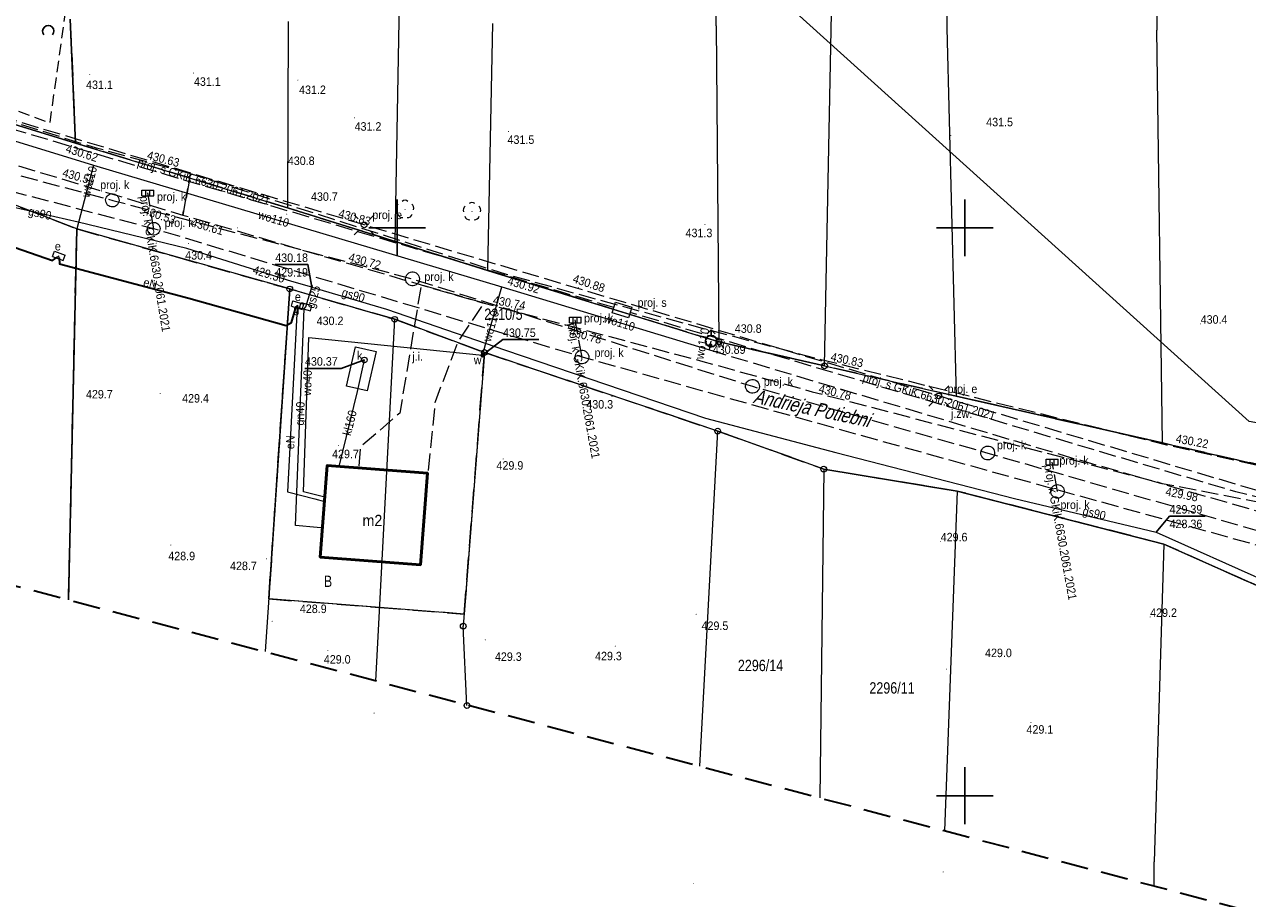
# Model space of a CAD drawing. Header units: metres. Extents: x 7417884 to 7418420, y 5565806 to 5566270.
# Tile 13 of 43: x 7418017 to 7418125, y 5566041 to 5566118. Entities that reach past the tile are written whole.
import ezdxf
from ezdxf.enums import TextEntityAlignment as Align

# ---------------------------------------------------------------- set-up
doc = ezdxf.new("R2010")
doc.units = ezdxf.units.M
for name, pattern in [('1.0_0.5', [1.5, 1, -0.5]), ('1.5_0.5', [2, 1.5, -0.5]), ('2', [0.9, 0.6, -0.3]), ('219-500', [0]), ('egkk-500', [0])]:
    doc.linetypes.add(name, pattern=pattern)
for name, color, linetype in [('202-punkt graniczny', 7, 'Continuous'), ('203-punkt graniczny', 7, 'Continuous'), ('210-oznaczenie konturu użytku gruntowego', 7, 'Continuous'), ('211-numer działki ewidencyjnej', 7, 'Continuous'), ('217-kontur klasyfikacyjny', 7, 'Continuous'), ('218-kontur użytku gruntowego', 7, 'Continuous'), ('219-działka ewidencyjna', 7, 'Continuous'), ('312-budynek ewidencyjny', 7, 'Continuous'), ('312-oznaczenie budynku ewidencyjnego-Atr117', 7, 'Continuous'), ('994-Nazwa ulicy', 7, 'Continuous'), ('drzewo liściaste', 7, 'Continuous'), ('hydrant', 7, 'Continuous'), ('jezdnia', 7, 'Continuous'), ('jezdnia-Atr17', 7, 'Continuous'), ('komora podziemna', 7, 'Continuous'), ('komora podziemna - ob. projektowany', 7, 'Continuous'), ('komora podziemna - ob. projektowany-Atr17', 7, 'Continuous'), ('kratka ściekowa - ob. projektowany', 7, 'Continuous'), ('kratka ściekowa - ob. projektowany-Atr17', 7, 'Continuous'), ('latarnia - ob. projektowany', 7, 'Continuous'), ('latarnia - ob. projektowany-Atr17', 7, 'Continuous'), ('obudowa ochronna przewodu', 7, 'Continuous'), ('pikieta naturalna', 7, 'Continuous'), ('pikieta naturalna-Atr2', 7, 'Continuous'), ('pikieta sztuczna', 7, 'Continuous'), ('pikieta sztuczna-Atr2', 7, 'Continuous'), ('przewód elektroenergetyczny podziemny', 7, 'Continuous'), ('przewód elektroenergetyczny podziemny - ob. projektowany', 7, 'Continuous'), ('przewód elektroenergetyczny podziemny-Atr1', 7, 'Continuous'), ('przewód gazowy', 7, 'Continuous'), ('przewód gazowy-Atr1', 7, 'Continuous'), ('przewód kanalizacyjny', 7, 'Continuous'), ('przewód kanalizacyjny - ob. projektowany', 7, 'Continuous'), ('przewód kanalizacyjny - ob. projektowany-Atr1', 7, 'Continuous'), ('przewód kanalizacyjny-Atr1', 7, 'Continuous'), ('przewód specjalny - ob. projektowany', 7, 'Continuous'), ('przewód specjalny - ob. projektowany-Atr1', 7, 'Continuous'), ('przewód wodociągowy', 7, 'Continuous'), ('przewód wodociągowy - ob. projektowany', 7, 'Continuous'), ('przewód wodociągowy-Atr1', 7, 'Continuous'), ('Punkt budynku', 7, 'Continuous'), ('rzędna', 7, 'Continuous'), ('rzędna-Atr2', 7, 'Continuous'), ('rzędna-Atr3', 7, 'Continuous'), ('szafa elektroenergetyczna lub kontener', 7, 'Continuous'), ('szafa elektroenergetyczna lub kontener-Atr17', 7, 'Continuous'), ('szafa gazowa lub kontener', 7, 'Continuous'), ('szafa gazowa lub kontener-Atr17', 7, 'Continuous'), ('właz do komory lub kanału - okrągły', 7, 'Continuous'), ('właz do komory lub kanału - okrągły-Atr17', 7, 'Continuous'), ('zadrzewienie  zakrzewienie', 7, 'Continuous'), ('Zakres', 7, 'Continuous'), ('zasuwa lub zawór', 7, 'Continuous'), ('zasuwa lub zawór-Atr17', 7, 'Continuous')]:
    doc.layers.add(name, color=color, linetype=linetype)
doc.styles.get("Standard").update_dxf_attribs({"font": 'arial.ttf'})

# ---------------------------------------------------------------- blocks, each defined once
blk = doc.blocks.new('PUNKTBUD')
at = {"color": 0}
blk.add_circle((0, 0), 0.045, dxfattribs=at)
blk = doc.blocks.new('203')
at = {"linetype": 'Continuous', "lineweight": 0}
h = blk.add_hatch(color=0, dxfattribs=at)
edge = h.paths.add_edge_path()
edge.add_arc((0, 0), 0.045, 0, 360)
blk = doc.blocks.new('202')
at = {"color": 0, "linetype": 'Continuous', "lineweight": 0}
blk.add_circle((0, 0), 0.25, dxfattribs=at)
blk = doc.blocks.new('OTZK2')
at = {"color": 0, "linetype": 'Continuous'}
blk.add_arc((0, 0), 0.5, 318.85, 221.162, dxfattribs=at)
blk = doc.blocks.new('PW01')
at = {"linetype": 'Continuous', "lineweight": 13}
h = blk.add_hatch(color=0, dxfattribs=at)
edge = h.paths.add_edge_path()
edge.add_arc((0, 0), 0.045, 0, 360)
blk = doc.blocks.new('US20')
at = {"color": 0, "linetype": 'Continuous', "lineweight": 13}
for p, q in [((-0.5, -0.25), (-0.5, 0.25)), ((-0.5, 0.25), (0.5, 0.25)), ((0.5, -0.25), (0.5, 0.25)), ((-0.5, -0.25), (0.5, -0.25))]:
    blk.add_line(p, q, dxfattribs=at)
blk = doc.blocks.new('US18')
at = {"color": 0, "linetype": 'Continuous', "lineweight": 13}
for p, q in [((-0.5, -0.25), (-0.5, 0.25)), ((-0.5, 0.25), (0.5, 0.25)), ((0.5, -0.25), (0.5, 0.25)), ((-0.5, -0.25), (0.5, -0.25))]:
    blk.add_line(p, q, dxfattribs=at)
blk = doc.blocks.new('US25')
at = {"linetype": 'Continuous', "lineweight": 0}
h = blk.add_hatch(color=0, dxfattribs=at)
edge = h.paths.add_edge_path()
edge.add_arc((0, 0), 0.2, 0, 360)
blk = doc.blocks.new('SUWH')
at = {"color": 0, "linetype": 'Continuous'}
for p in [(-0.354, 0.646), (0, 0.5), (0.354, 0.646)]:
    blk.add_line(p, (0, 1), dxfattribs=at)
blk.add_circle((0, 0), 0.5, dxfattribs=at)
blk = doc.blocks.new('US22')
at = {"color": 0, "linetype": 'Continuous', "lineweight": 13}
blk.add_circle((0, 0), 0.25, dxfattribs=at)
blk = doc.blocks.new('OP021')
at = {"linetype": 'Continuous', "lineweight": 13}
h = blk.add_hatch(color=0, dxfattribs=at)
edge = h.paths.add_edge_path()
edge.add_arc((0, 0), 0.05, 0, 360)
at = {"color": 0, "linetype": 'Continuous', "lineweight": 13}
for centre, start, end in [((-0.38, 0.124), 121.308, 202.548), ((0, 0.4), 49.272, 130.728), ((0.38, 0.124), 337.452, 58.692), ((-0.235, -0.324), 193.221, 274.871), ((0.235, -0.324), 265.129, 346.779)]:
    blk.add_arc(centre, 0.4, start, end, dxfattribs=at)
blk = doc.blocks.new('US05')
at = {"color": 0, "linetype": 'Continuous', "lineweight": 13}
for p, q in [((-0.525, -0.25), (-0.525, 0.25)), ((-0.525, 0.25), (-0.175, 0.25)), ((-0.175, -0.25), (-0.175, 0.25)), ((-0.175, 0.25), (0.175, 0.25)), ((0.175, -0.25), (0.175, 0.25)), ((0.175, 0.25), (0.525, 0.25)), ((0.525, -0.25), (0.525, 0.25)), ((-0.525, -0.25), (-0.175, -0.25)), ((-0.175, -0.25), (0.175, -0.25)), ((0.175, -0.25), (0.525, -0.25))]:
    blk.add_line(p, q, dxfattribs=at)
blk = doc.blocks.new('SM01')
at = {"color": 0, "linetype": 'Continuous', "lineweight": 13}
for p, q in [((-0.53, 0.531), (-0.883, 0.884)), ((0.531, 0.531), (0.884, 0.884)), ((-0.53, -0.53), (-0.883, -0.883)), ((0.531, -0.53), (0.884, -0.883))]:
    blk.add_line(p, q, dxfattribs=at)
blk.add_circle((0, 0), 0.25, dxfattribs=at)

msp = doc.modelspace()

# ---------------------------------------------------------------- linework, layer by layer
at = {"color": 0}
for p, q in [((7418050, 5566097.5), (7418050, 5566102.5)), ((7418100, 5566097.5), (7418100, 5566102.5)), ((7418047.5, 5566100), (7418052.5, 5566100)), ((7418097.5, 5566100), (7418102.5, 5566100)), ((7418100, 5566047.5), (7418100, 5566052.5)), ((7418097.5, 5566050), (7418102.5, 5566050))]:
    msp.add_line(p, q, dxfattribs=at)
at = {"layer": '217-kontur klasyfikacyjny', "color": 92, "linetype": 'egkk-500', "lineweight": 18, "flags": 128}
for points in [[(7418021.68, 5566107.46), (7418021.22, 5566118.35)], [(7418021.22, 5566118.35), (7418021.68, 5566107.46)], [(7418002.31, 5566113.39), (7418021.68, 5566107.46)], [(7418021.68, 5566107.46), (7418040.36, 5566101.75)], [(7418021.79, 5566099.9), (7418002.81, 5566107.21)], [(7418040.36, 5566101.75), (7418049.82, 5566098.8)], [(7418040.55, 5566094.61), (7418021.79, 5566099.9)], [(7418049.82, 5566098.8), (7418057.98, 5566096.24)], [(7418057.98, 5566096.24), (7418078.35, 5566089.96)], [(7418038.7, 5566067.32), (7418040.55, 5566094.61)], [(7418057.7, 5566089.02), (7418055.91, 5566065.99)], [(7418078.24, 5566082.1), (7418057.7, 5566089.02)], [(7418078.35, 5566089.96), (7418087.65, 5566087.84)], [(7418087.65, 5566087.84), (7418099.23, 5566085.18)], [(7418099.23, 5566085.18), (7418117.42, 5566081.06)], [(7418087.58, 5566078.75), (7418078.24, 5566082.1)], [(7418117.42, 5566081.06), (7418127.02, 5566078.88)], [(7418099.33, 5566076.82), (7418087.58, 5566078.75)], [(7418117.53, 5566072.16), (7418099.33, 5566076.82)], [(7418127.04, 5566067.92), (7418117.53, 5566072.16)], [(7418048.47, 5566066.57), (7418038.7, 5566067.32)], [(7418055.91, 5566065.99), (7418048.47, 5566066.57)]]:
    msp.add_lwpolyline(points, dxfattribs=at)
at = {"layer": '217-kontur klasyfikacyjny', "color": 92, "linetype": 'egkk-500', "lineweight": 18}
for points in [[(7418021.79, 5566099.9), (7418021.06, 5566067.25)], [(7418021.06, 5566067.25), (7418021.79, 5566099.9)]]:
    msp.add_lwpolyline(points, dxfattribs=at)
at = {"layer": '218-kontur użytku gruntowego', "color": 3, "linetype": '1.0_0.5', "lineweight": 18, "ltscale": 2, "flags": 128}
for points in [[(7418021.68, 5566107.46), (7418021.22, 5566118.35)], [(7418021.22, 5566118.35), (7418021.68, 5566107.46)], [(7418002.31, 5566113.39), (7418021.68, 5566107.46)], [(7418021.68, 5566107.46), (7418002.31, 5566113.39)], [(7418021.68, 5566107.46), (7418040.36, 5566101.75)], [(7418040.36, 5566101.75), (7418021.68, 5566107.46)], [(7418002.81, 5566107.21), (7418021.79, 5566099.9)], [(7418021.79, 5566099.9), (7418002.81, 5566107.21)], [(7418040.36, 5566101.75), (7418049.82, 5566098.8)], [(7418049.82, 5566098.8), (7418040.36, 5566101.75)], [(7418040.55, 5566094.61), (7418021.79, 5566099.9)], [(7418021.79, 5566099.9), (7418040.55, 5566094.61)], [(7418049.82, 5566098.8), (7418057.98, 5566096.24)], [(7418057.98, 5566096.24), (7418049.82, 5566098.8)], [(7418057.98, 5566096.24), (7418078.35, 5566089.96)], [(7418078.35, 5566089.96), (7418057.98, 5566096.24)], [(7418038.7, 5566067.32), (7418040.55, 5566094.61)], [(7418040.55, 5566094.61), (7418038.7, 5566067.32)], [(7418049.79, 5566091.94), (7418040.55, 5566094.61)], [(7418040.55, 5566094.61), (7418049.79, 5566091.94)], [(7418057.7, 5566089.02), (7418049.79, 5566091.94)], [(7418049.79, 5566091.94), (7418057.7, 5566089.02)], [(7418057.7, 5566089.02), (7418055.91, 5566065.99)], [(7418055.91, 5566065.99), (7418057.7, 5566089.02)], [(7418078.24, 5566082.1), (7418057.7, 5566089.02)], [(7418057.7, 5566089.02), (7418078.24, 5566082.1)], [(7418078.35, 5566089.96), (7418087.65, 5566087.84)], [(7418087.65, 5566087.84), (7418078.35, 5566089.96)], [(7418087.65, 5566087.84), (7418099.23, 5566085.18)], [(7418099.23, 5566085.18), (7418087.65, 5566087.84)], [(7418099.23, 5566085.18), (7418117.42, 5566081.06)], [(7418117.42, 5566081.06), (7418099.23, 5566085.18)], [(7418087.58, 5566078.75), (7418078.24, 5566082.1)], [(7418078.24, 5566082.1), (7418087.58, 5566078.75)], [(7418117.42, 5566081.06), (7418127.02, 5566078.88)], [(7418127.02, 5566078.88), (7418117.42, 5566081.06)], [(7418099.33, 5566076.82), (7418087.58, 5566078.75)], [(7418087.58, 5566078.75), (7418099.33, 5566076.82)], [(7418117.53, 5566072.16), (7418099.33, 5566076.82)], [(7418099.33, 5566076.82), (7418117.53, 5566072.16)], [(7418127.04, 5566067.92), (7418117.53, 5566072.16)], [(7418117.53, 5566072.16), (7418127.04, 5566067.92)], [(7418048.47, 5566066.57), (7418038.7, 5566067.32)], [(7418038.7, 5566067.32), (7418048.47, 5566066.57)], [(7418055.91, 5566065.99), (7418048.47, 5566066.57)], [(7418048.47, 5566066.57), (7418055.91, 5566065.99)]]:
    msp.add_lwpolyline(points, dxfattribs=at)
at = {"layer": '218-kontur użytku gruntowego', "color": 3, "linetype": '1.0_0.5', "lineweight": 18, "ltscale": 2}
for points in [[(7418021.79, 5566099.9), (7418021.06, 5566067.25)], [(7418021.06, 5566067.25), (7418021.79, 5566099.9)]]:
    msp.add_lwpolyline(points, dxfattribs=at)
at = {"layer": '219-działka ewidencyjna', "color": 7, "linetype": '219-500', "lineweight": 18, "flags": 128}
for points in [[(7418049.82, 5566098.8), (7418051.53, 5566192.76)], [(7418021.22, 5566118.35), (7418021.68, 5566107.46)], [(7418040.41, 5566118.17), (7418040.35, 5566101.75)], [(7418058.42, 5566117.98), (7418057.98, 5566096.24)], [(7418078.12, 5566117.78), (7418078.35, 5566089.96)], [(7418098.42, 5566117.58), (7418099.23, 5566085.18)], [(7418117.42, 5566081.06), (7418116.92, 5566117.39)], [(7418021.68, 5566107.46), (7418002.31, 5566113.39)], [(7418021.68, 5566107.46), (7418040.35, 5566101.75)], [(7418021.79, 5566099.9), (7418002.81, 5566107.21)], [(7418049.82, 5566098.8), (7418040.35, 5566101.75)], [(7418040.55, 5566094.61), (7418021.79, 5566099.9)], [(7418057.98, 5566096.24), (7418049.82, 5566098.8)], [(7418057.98, 5566096.24), (7418078.35, 5566089.96)], [(7418040.55, 5566094.61), (7418049.79, 5566091.94)], [(7418057.7, 5566089.02), (7418049.79, 5566091.94)], [(7418057.7, 5566089.02), (7418055.83, 5566064.93)], [(7418078.24, 5566082.1), (7418057.7, 5566089.02)], [(7418087.65, 5566087.84), (7418078.35, 5566089.96)], [(7418087.65, 5566087.84), (7418099.23, 5566085.18)], [(7418117.42, 5566081.06), (7418099.23, 5566085.18)], [(7418087.58, 5566078.75), (7418078.24, 5566082.1)], [(7418117.42, 5566081.06), (7418127.02, 5566078.88)], [(7418087.58, 5566078.75), (7418099.33, 5566076.82)], [(7418099.33, 5566076.82), (7418117.53, 5566072.16)], [(7418117.53, 5566072.16), (7418116.68, 5566044.17)], [(7418117.53, 5566072.16), (7418127.04, 5566067.92)], [(7418056.16, 5566057.94), (7418055.83, 5566064.93)]]:
    msp.add_lwpolyline(points, dxfattribs=at)
at = {"layer": '219-działka ewidencyjna', "color": 7, "linetype": '219-500', "lineweight": 18}
for points in [[(7418078.12, 5566117.78), (7418078.8, 5566183.85)], [(7418087.65, 5566087.84), (7418089.33, 5566172.16)], [(7418098.87, 5566161.58), (7418098.42, 5566117.58)], [(7418117, 5566141.45), (7418116.92, 5566117.39)], [(7418021.79, 5566099.9), (7418021.06, 5566067.25)], [(7418040.55, 5566094.61), (7418038.38, 5566062.69)], [(7418048.13, 5566060.12), (7418049.79, 5566091.94)], [(7418076.67, 5566052.6), (7418078.24, 5566082.1)], [(7418087.58, 5566078.75), (7418087.24, 5566049.81)], [(7418099.33, 5566076.82), (7418098.23, 5566046.92)], [(7418116.67, 5566042.06), (7418116.68, 5566044.17)]]:
    msp.add_lwpolyline(points, dxfattribs=at)
at = {"layer": '312-budynek ewidencyjny', "color": 7, "linetype": 'Continuous', "lineweight": 50, "flags": 128}
for points in [[(7418043.24, 5566071), (7418043.84, 5566079.07)], [(7418043.84, 5566079.07), (7418052.67, 5566078.41)], [(7418052.67, 5566078.41), (7418052.07, 5566070.34)], [(7418052.07, 5566070.34), (7418043.24, 5566071)]]:
    msp.add_lwpolyline(points, dxfattribs=at)
at = {"layer": 'jezdnia', "color": 7, "linetype": '1.5_0.5', "lineweight": 18, "flags": 128}
for points in [[(7418031.82, 5566104.75), (7418023.52, 5566107.01), (7418015.39, 5566109.54), (7418008.66, 5566111.88), (7418000.97, 5566114.35), (7417992.84, 5566116.79), (7417989.14, 5566117.91), (7417983.57, 5566119.74), (7417979.09, 5566121.18), (7417977.38, 5566122.29), (7417977.08, 5566123.65), (7417977.11, 5566124.45), (7417976.67, 5566127.72), (7417973.49, 5566127.79), (7417973.08, 5566124.5), (7417971.88, 5566123.75), (7417970.14, 5566123.74), (7417968.67, 5566123.97), (7417968.55, 5566125.54), (7417962.09, 5566127.5), (7417962.16, 5566125.97), (7417952.02, 5566129.41), (7417947.37, 5566131.38), (7417944.11, 5566133.28), (7417940.94, 5566136.57), (7417937.25, 5566146.15), (7417936.65, 5566153.82), (7417937.17, 5566182.38), (7417937.37, 5566201.25), (7417937.46, 5566203.15), (7417937.9, 5566212.37), (7417937.8, 5566218.49), (7417941.11, 5566219.86), (7417941.03, 5566222.13), (7417941, 5566222.98), (7417937.08, 5566223.49), (7417936.87, 5566225.59), (7417932.73, 5566225.63), (7417932.69, 5566225.36), (7417932.84, 5566221.11), (7417932.91, 5566219.54), (7417932.91, 5566219.38), (7417934.62, 5566218.28), (7417934.42, 5566214.77), (7417935.02, 5566213.05), (7417934.67, 5566200.06), (7417934.36, 5566192.92), (7417933.73, 5566181.99), (7417933.76, 5566167), (7417933.36, 5566144.91), (7417934.47, 5566144.74), (7417935.36, 5566139.31), (7417937.8, 5566135.23), (7417941.71, 5566130.56), (7417945.01, 5566128.01), (7417947.69, 5566127.12), (7417952.01, 5566125.78), (7417960.93, 5566123.11), (7417968.74, 5566120.91), (7417973.05, 5566119.46), (7417982.3, 5566116.53), (7417991.85, 5566113.87), (7417999.84, 5566111.25), (7418006.13, 5566108.97), (7418014.33, 5566106.16), (7418022.98, 5566103.54), (7418031.13, 5566101.12)], [(7418285.23, 5566072.46), (7418263.6, 5566073.47), (7418242.92, 5566073.76), (7418229.22, 5566073.25), (7418200.62, 5566073.59), (7418175.74, 5566074.52), (7418143.98, 5566075.53), (7418138.14, 5566076.29), (7418117.78, 5566080.87), (7418087.48, 5566088.35), (7418077, 5566091.11), (7418059.63, 5566095.88), (7418031.82, 5566104.75), (7418031.13, 5566101.12), (7418049.45, 5566095.76), (7418052.13, 5566094.97), (7418057.53, 5566093.4), (7418057.67, 5566093.36), (7418076.94, 5566088.23), (7418086.57, 5566085.57), (7418117.4, 5566077.5), (7418143.37, 5566072.49), (7418174.95, 5566070.4), (7418201.03, 5566070.19), (7418227.1, 5566070.04), (7418243.86, 5566070.31), (7418263.33, 5566070.13), (7418285.91, 5566068.75), (7418289.28, 5566072.65)], [(7418057.67, 5566093.36), (7418052.13, 5566094.97), (7418050.24, 5566083.69), (7418046.75, 5566080.68), (7418046.62, 5566078.86), (7418052.75, 5566078.41), (7418053.38, 5566084.71), (7418055.37, 5566089.96)]]:
    msp.add_lwpolyline(points, close=True, dxfattribs=at)
at = {"layer": 'komora podziemna', "color": 34, "linetype": 'Continuous', "lineweight": 18, "flags": 128}
msp.add_lwpolyline([(7418046.35, 5566089.53), (7418048.17, 5566089.12), (7418047.38, 5566085.63), (7418045.56, 5566086.05)], close=True, dxfattribs=at)
at = {"layer": 'komora podziemna - ob. projektowany', "color": 34, "linetype": 'Continuous', "lineweight": 18, "flags": 128}
for points in [[(7418024.71, 5566101.87), (7418024.6, 5566101.93), (7418024.5, 5566102), (7418024.43, 5566102.1), (7418024.37, 5566102.21), (7418024.34, 5566102.33), (7418024.33, 5566102.45), (7418024.35, 5566102.57), (7418024.4, 5566102.69), (7418024.46, 5566102.79), (7418024.55, 5566102.88), (7418024.65, 5566102.94), (7418024.77, 5566102.99), (7418024.89, 5566103.01), (7418025.01, 5566103), (7418025.13, 5566102.97), (7418025.24, 5566102.91), (7418025.34, 5566102.84), (7418025.41, 5566102.74), (7418025.47, 5566102.63), (7418025.5, 5566102.51), (7418025.51, 5566102.39), (7418025.49, 5566102.27), (7418025.44, 5566102.15), (7418025.38, 5566102.05), (7418025.29, 5566101.96), (7418025.19, 5566101.9), (7418025.07, 5566101.85), (7418024.95, 5566101.83), (7418024.83, 5566101.84)], [(7418028.05, 5566100.12), (7418028.11, 5566100.23), (7418028.19, 5566100.32), (7418028.28, 5566100.39), (7418028.38, 5566100.44), (7418028.5, 5566100.46), (7418028.61, 5566100.47), (7418028.73, 5566100.45), (7418028.84, 5566100.4), (7418028.93, 5566100.33), (7418029.01, 5566100.25), (7418029.07, 5566100.15), (7418029.11, 5566100.04), (7418029.13, 5566099.92), (7418029.12, 5566099.81), (7418029.09, 5566099.7), (7418029.03, 5566099.59), (7418028.95, 5566099.5), (7418028.86, 5566099.43), (7418028.76, 5566099.38), (7418028.64, 5566099.36), (7418028.53, 5566099.35), (7418028.41, 5566099.37), (7418028.3, 5566099.42), (7418028.21, 5566099.49), (7418028.13, 5566099.57), (7418028.07, 5566099.67), (7418028.03, 5566099.78), (7418028.01, 5566099.9), (7418028.02, 5566100.01)], [(7418051.67, 5566096.03), (7418051.77, 5566095.95), (7418051.85, 5566095.86), (7418051.92, 5566095.75), (7418051.96, 5566095.63), (7418051.97, 5566095.5), (7418051.96, 5566095.37), (7418051.92, 5566095.25), (7418051.85, 5566095.14), (7418051.77, 5566095.05), (7418051.67, 5566094.97), (7418051.55, 5566094.92), (7418051.42, 5566094.89), (7418051.3, 5566094.89), (7418051.17, 5566094.92), (7418051.05, 5566094.97), (7418050.95, 5566095.05), (7418050.87, 5566095.14), (7418050.8, 5566095.25), (7418050.76, 5566095.37), (7418050.75, 5566095.5), (7418050.76, 5566095.63), (7418050.8, 5566095.75), (7418050.87, 5566095.86), (7418050.95, 5566095.95), (7418051.05, 5566096.03), (7418051.17, 5566096.08), (7418051.3, 5566096.11), (7418051.42, 5566096.11), (7418051.55, 5566096.08)], [(7418066.84, 5566088.85), (7418066.88, 5566088.73), (7418066.89, 5566088.61), (7418066.87, 5566088.48), (7418066.83, 5566088.36), (7418066.77, 5566088.26), (7418066.68, 5566088.17), (7418066.58, 5566088.09), (7418066.46, 5566088.05), (7418066.34, 5566088.02), (7418066.21, 5566088.03), (7418066.09, 5566088.06), (7418065.98, 5566088.11), (7418065.88, 5566088.18), (7418065.8, 5566088.28), (7418065.74, 5566088.39), (7418065.7, 5566088.51), (7418065.69, 5566088.63), (7418065.71, 5566088.76), (7418065.75, 5566088.88), (7418065.81, 5566088.98), (7418065.9, 5566089.07), (7418066, 5566089.15), (7418066.12, 5566089.19), (7418066.24, 5566089.22), (7418066.37, 5566089.21), (7418066.49, 5566089.18), (7418066.6, 5566089.13), (7418066.7, 5566089.06), (7418066.78, 5566088.96)], [(7418081.86, 5566086.27), (7418081.9, 5566086.14), (7418081.91, 5566086.02), (7418081.89, 5566085.89), (7418081.85, 5566085.77), (7418081.78, 5566085.67), (7418081.69, 5566085.57), (7418081.58, 5566085.5), (7418081.47, 5566085.46), (7418081.34, 5566085.43), (7418081.21, 5566085.44), (7418081.09, 5566085.47), (7418080.98, 5566085.52), (7418080.88, 5566085.6), (7418080.8, 5566085.7), (7418080.74, 5566085.81), (7418080.7, 5566085.94), (7418080.69, 5566086.06), (7418080.71, 5566086.19), (7418080.75, 5566086.31), (7418080.82, 5566086.41), (7418080.91, 5566086.51), (7418081.02, 5566086.58), (7418081.13, 5566086.62), (7418081.26, 5566086.65), (7418081.39, 5566086.64), (7418081.51, 5566086.61), (7418081.62, 5566086.56), (7418081.72, 5566086.48), (7418081.8, 5566086.38)], [(7418102.47, 5566080.59), (7418102.55, 5566080.48), (7418102.6, 5566080.37), (7418102.63, 5566080.25), (7418102.63, 5566080.12), (7418102.61, 5566079.99), (7418102.56, 5566079.88), (7418102.49, 5566079.77), (7418102.4, 5566079.69), (7418102.29, 5566079.62), (7418102.17, 5566079.58), (7418102.04, 5566079.56), (7418101.92, 5566079.57), (7418101.79, 5566079.61), (7418101.68, 5566079.67), (7418101.59, 5566079.76), (7418101.51, 5566079.86), (7418101.46, 5566079.97), (7418101.43, 5566080.09), (7418101.43, 5566080.22), (7418101.45, 5566080.35), (7418101.5, 5566080.46), (7418101.57, 5566080.57), (7418101.66, 5566080.65), (7418101.77, 5566080.72), (7418101.89, 5566080.76), (7418102.02, 5566080.78), (7418102.14, 5566080.77), (7418102.27, 5566080.73), (7418102.38, 5566080.67)], [(7418108.17, 5566076.19), (7418108.05, 5566076.2), (7418107.93, 5566076.24), (7418107.82, 5566076.3), (7418107.73, 5566076.39), (7418107.65, 5566076.49), (7418107.6, 5566076.6), (7418107.57, 5566076.72), (7418107.57, 5566076.85), (7418107.6, 5566076.97), (7418107.65, 5566077.09), (7418107.72, 5566077.19), (7418107.81, 5566077.27), (7418107.92, 5566077.34), (7418108.04, 5566077.38), (7418108.17, 5566077.39), (7418108.29, 5566077.38), (7418108.41, 5566077.34), (7418108.52, 5566077.28), (7418108.61, 5566077.19), (7418108.69, 5566077.09), (7418108.74, 5566076.98), (7418108.77, 5566076.86), (7418108.77, 5566076.73), (7418108.74, 5566076.61), (7418108.69, 5566076.49), (7418108.62, 5566076.39), (7418108.53, 5566076.31), (7418108.42, 5566076.24), (7418108.3, 5566076.2)]]:
    msp.add_lwpolyline(points, close=True, dxfattribs=at)
at = {"layer": 'komora podziemna - ob. projektowany', "color": 7, "linetype": 'Continuous', "lineweight": 18, "flags": 128}
msp.add_lwpolyline([(7418068.95, 5566092.5), (7418069.23, 5566093.45), (7418070.67, 5566093.02), (7418070.38, 5566092.06)], close=True, dxfattribs=at)
at = {"layer": 'obudowa ochronna przewodu', "color": 7, "linetype": 'Continuous', "lineweight": 35, "flags": 128}
for points in [[(7417977.16, 5566105.96), (7417977.26, 5566107.87), (7417978.11, 5566109.04), (7417978.56, 5566109.87), (7417979, 5566110.61), (7417979.84, 5566110.82), (7417988.02, 5566108.07), (7418002.32, 5566103.14), (7418019.65, 5566097.13), (7418020.05, 5566097.42)], [(7418020.24, 5566097.35), (7418020.27, 5566096.82), (7418031.65, 5566093.8), (7418040.24, 5566091.4), (7418040.69, 5566091.66), (7418041.1, 5566093.06)]]:
    msp.add_lwpolyline(points, dxfattribs=at)
at = {"layer": 'przewód elektroenergetyczny podziemny', "color": 1, "linetype": 'Continuous', "lineweight": 18, "flags": 128}
for points in [[(7417977.59, 5566105.96), (7417977.44, 5566105.95), (7417977.16, 5566105.96), (7417977.26, 5566107.87), (7417978.11, 5566109.04), (7417978.56, 5566109.87), (7417979, 5566110.61), (7417979.84, 5566110.82), (7417988.02, 5566108.07), (7418002.32, 5566103.14), (7418019.65, 5566097.13), (7418020.05, 5566097.42), (7418020.22, 5566097.52)], [(7418041.24, 5566093.18), (7418041.1, 5566093.06), (7418040.69, 5566091.66), (7418040.24, 5566091.4), (7418031.65, 5566093.8), (7418020.27, 5566096.82), (7418020.24, 5566097.35), (7418020.22, 5566097.52)], [(7418041.24, 5566093.18), (7418041.21, 5566092.99), (7418040.36, 5566076.76), (7418042.75, 5566076.13), (7418043.61, 5566075.9)]]:
    msp.add_lwpolyline(points, dxfattribs=at)
at = {"layer": 'przewód elektroenergetyczny podziemny - ob. projektowany', "color": 1, "linetype": '1.5_0.5', "lineweight": 18, "flags": 128}
msp.add_lwpolyline([(7418361.24, 5566075.39), (7418360.69, 5566075.39), (7418308.31, 5566075.94), (7418287.44, 5566075.8), (7418255.52, 5566074.64), (7418202.8, 5566072.82), (7418164.99, 5566071.51), (7418149.55, 5566072.5), (7418137.95, 5566074.17), (7418126.54, 5566076.63), (7418097.71, 5566085.19), (7418047.1, 5566100.25), (7417996.53, 5566115.33), (7417962.68, 5566125.79), (7417951.74, 5566131.3), (7417946.52, 5566135.46), (7417943.65, 5566141.73), (7417942.61, 5566148.31), (7417943.11, 5566186.44), (7417943.16, 5566208.03), (7417941.95, 5566209.01), (7417941.31, 5566230.98), (7417943.4, 5566234.5)], dxfattribs=at)
at = {"layer": 'przewód gazowy', "color": 52, "linetype": 'Continuous', "lineweight": 18}
msp.add_lwpolyline([(7418040.72, 5566095.28), (7418031.49, 5566098.18), (7418021.91, 5566100.5), (7418013.66, 5566102.38)], dxfattribs=at)
at = {"layer": 'przewód gazowy', "color": 52, "linetype": 'Continuous', "lineweight": 18, "flags": 128}
for points in [[(7418042.48, 5566094.77), (7418040.72, 5566095.28)], [(7418041.96, 5566093.05), (7418042.48, 5566094.77)], [(7418042.48, 5566094.77), (7418049.07, 5566092.82), (7418059.56, 5566089.21), (7418077.18, 5566083.24), (7418088.65, 5566080.21), (7418104.38, 5566076.17), (7418116.87, 5566073.2), (7418126.58, 5566068.87), (7418137.2, 5566064.17), (7418149.23, 5566064.36), (7418160.91, 5566064.6), (7418171.72, 5566065.02), (7418187.92, 5566065.35), (7418208.99, 5566065.85), (7418230.79, 5566066.34), (7418250.65, 5566066.67), (7418271.4, 5566067.34), (7418286.23, 5566067.88), (7418300.81, 5566068.33), (7418310.2, 5566068.7), (7418320.02, 5566068.72), (7418332.54, 5566068.85), (7418349.92, 5566069), (7418359.45, 5566068.8)], [(7418043.44, 5566073.57), (7418042.96, 5566073.61), (7418041.06, 5566073.78), (7418041.81, 5566092.86), (7418041.96, 5566093.05)]]:
    msp.add_lwpolyline(points, dxfattribs=at)
at = {"layer": 'przewód kanalizacyjny', "color": 34, "linetype": 'Continuous', "lineweight": 18, "flags": 128}
msp.add_lwpolyline([(7418044.89, 5566078.99), (7418046.51, 5566085.58), (7418047.12, 5566088.36)], dxfattribs=at)
at = {"layer": 'przewód kanalizacyjny - ob. projektowany', "color": 34, "linetype": '1.5_0.5', "lineweight": 18, "flags": 128}
for points in [[(7417938.49, 5566154.3), (7417940.79, 5566135.1), (7417954.21, 5566125.24), (7417976.72, 5566117.21), (7418004.69, 5566107.8), (7418024.97, 5566102.41), (7418051.36, 5566095.5), (7418081.3, 5566086.04), (7418102.03, 5566080.17), (7418129.81, 5566072.19), (7418144.33, 5566068.67), (7418174.6, 5566067.82), (7418231.82, 5566069.17), (7418283.29, 5566070.61), (7418333.33, 5566071.63), (7418365.14, 5566072.17), (7418365.2, 5566054.91), (7418365.84, 5566015.77), (7418366.17, 5565991.85), (7418366.39, 5565965.09), (7418366.68, 5565946.59), (7418359.92, 5565946.62)], [(7418368.41, 5565908.76), (7418368.18, 5565921.84), (7418367.75, 5565943.06), (7418367.44, 5565950.81), (7418367.26, 5565968.23), (7418367.1, 5565988.68), (7418366.63, 5566028.84), (7418366.45, 5566068.07), (7418356.6, 5566070.9), (7418309.2, 5566070.05), (7418276.31, 5566069.04), (7418237.27, 5566067.98), (7418193.37, 5566066.99), (7418147.98, 5566065.89), (7418090.67, 5566081.76), (7418066.29, 5566088.62), (7418028.57, 5566099.91), (7417992.73, 5566109.31), (7417958.86, 5566120.82), (7417943.69, 5566125.74), (7417936.39, 5566141.2)], [(7418028.57, 5566099.91), (7418028.05, 5566103.06)], [(7418066.29, 5566088.62), (7418065.7, 5566091.88)], [(7418108.17, 5566076.79), (7418107.7, 5566079.37)]]:
    msp.add_lwpolyline(points, dxfattribs=at)
at = {"layer": 'przewód specjalny - ob. projektowany', "color": 7, "linetype": '1.5_0.5', "lineweight": 18, "flags": 128}
for points in [[(7418069.09, 5566092.97), (7418009.17, 5566110.74)], [(7418138.45, 5566073.25), (7418123.88, 5566076.75), (7418070.53, 5566092.54)]]:
    msp.add_lwpolyline(points, dxfattribs=at)
at = {"layer": 'przewód wodociągowy', "color": 5, "linetype": 'Continuous', "lineweight": 18}
msp.add_lwpolyline([(7418400.67, 5566078.36), (7418361.81, 5566080.17), (7418311.47, 5566078.35), (7418266.99, 5566078.53), (7418199.46, 5566077.73), (7418172.41, 5566078.38), (7418138.51, 5566080.55), (7418125.06, 5566082.93), (7418079.46, 5566124.09), (7418042.41, 5566157.9), (7418022.66, 5566177.08), (7418002.17, 5566196.69), (7417986.04, 5566214.2), (7417974, 5566228.06), (7417958.84, 5566235.45), (7417957.4, 5566236.19)], dxfattribs=at)
at = {"layer": 'przewód wodociągowy', "color": 5, "linetype": 'Continuous', "lineweight": 18, "flags": 128}
for points in [[(7417976.19, 5566116.06), (7417977.14, 5566115.74), (7417984.19, 5566117.47), (7417999.69, 5566112.76), (7418023.27, 5566105.52), (7418059.23, 5566094.8), (7418077.52, 5566089.24)], [(7418023.27, 5566105.52), (7418021.79, 5566099.9)], [(7418057.54, 5566088.77), (7418059.23, 5566094.8)], [(7418043.64, 5566076.28), (7418042.94, 5566076.46), (7418041.76, 5566076.76), (7418042.22, 5566090.34), (7418057.54, 5566088.77)], [(7418077.52, 5566089.24), (7418077.59, 5566089.62), (7418077.67, 5566090.02)]]:
    msp.add_lwpolyline(points, dxfattribs=at)
at = {"layer": 'przewód wodociągowy - ob. projektowany', "color": 5, "linetype": '1.5_0.5', "lineweight": 18, "flags": 128}
msp.add_lwpolyline([(7418077.52, 5566089.24), (7418109.4, 5566079.76), (7418128.58, 5566074.25), (7418128.88, 5566074.18), (7418140.57, 5566071.64), (7418161.04, 5566069.67), (7418195.2, 5566070.72), (7418235.9, 5566072.06), (7418242.67, 5566072.29), (7418275.06, 5566071.5), (7418283.25, 5566072.06), (7418308.04, 5566071.93), (7418329.86, 5566072.32), (7418334.8, 5566073.54), (7418355.52, 5566073.65), (7418358.17, 5566073.69), (7418362.02, 5566073.78)], dxfattribs=at)
at = {"layer": 'rzędna-Atr2', "color": 7, "flags": 128}
for points in [[(7418042.48, 5566094.77), (7418042.15, 5566096.75), (7418039.27, 5566096.75)], [(7418057.54, 5566088.77), (7418059.33, 5566090.15), (7418062.5, 5566090.15)], [(7418047.12, 5566088.36), (7418045.07, 5566087.62), (7418041.89, 5566087.62)], [(7418116.87, 5566073.2), (7418118.04, 5566074.6), (7418121.19, 5566074.6)]]:
    msp.add_lwpolyline(points, dxfattribs=at)
at = {"layer": 'zadrzewienie  zakrzewienie', "color": 7, "linetype": '1.0_0.5', "lineweight": 18, "flags": 128}
msp.add_lwpolyline([(7418002.24, 5566127.89), (7418003.04, 5566115.52), (7418019.43, 5566109.21), (7418021.01, 5566120.45)], close=True, dxfattribs=at)
at = {"layer": 'Zakres', "color": 5, "linetype": '2', "lineweight": 35, "ltscale": 4, "flags": 128}
msp.add_lwpolyline([(7417885.72, 5566102.9), (7418148.19, 5566033.76), (7418303.95, 5566019.62), (7418308.97, 5565858.6), (7418310.47, 5565827.92), (7418402.78, 5565828.69), (7418418.97, 5565829.27), (7418398.66, 5566106.08), (7418342.22, 5566106.08), (7418321.76, 5566106.08), (7418301.3, 5566104.66), (7418135.84, 5566120.54), (7418007.43, 5566263.06), (7417967.57, 5566263.77), (7417884.31, 5566264.47)], close=True, dxfattribs=at)

# ---------------------------------------------------------------- block references
at = {"layer": '202-punkt graniczny', "color": 7, "linetype": 'Continuous', "lineweight": 18}
for p in [(7418040.55, 5566094.61), (7418049.79, 5566091.94), (7418078.35, 5566089.96), (7418057.7, 5566089.02), (7418087.65, 5566087.84), (7418078.24, 5566082.1), (7418087.58, 5566078.75), (7418055.83, 5566064.93), (7418056.16, 5566057.94)]:
    msp.add_blockref('202', p, dxfattribs=at)
at = {"layer": '203-punkt graniczny', "color": 7, "linetype": 'Continuous', "lineweight": 18}
for p in [(7418078.12, 5566117.78), (7418098.42, 5566117.58), (7418116.92, 5566117.39), (7418021.68, 5566107.46), (7418040.35, 5566101.75), (7418021.79, 5566099.9), (7418049.82, 5566098.8), (7418057.98, 5566096.24), (7418099.23, 5566085.18), (7418117.42, 5566081.06), (7418099.33, 5566076.82), (7418117.53, 5566072.16), (7418047.98, 5566057.27), (7418116.68, 5566044.17), (7418098.1, 5566043.29), (7418076.12, 5566042.26)]:
    msp.add_blockref('203', p, dxfattribs=at)
at = {"layer": 'drzewo liściaste', "color": 94, "linetype": 'Continuous', "lineweight": 18}
for p in [(7418050.7, 5566101.62), (7418056.6, 5566101.43)]:
    msp.add_blockref('OP021', p, dxfattribs=at)
at = {"layer": 'hydrant', "color": 5, "linetype": 'Continuous', "lineweight": 18}
msp.add_blockref('SUWH', (7418077.67, 5566090.02), dxfattribs=at)
at = {"layer": 'kratka ściekowa - ob. projektowany', "color": 34, "linetype": 'Continuous', "lineweight": 18}
for p in [(7418028.05, 5566103.06), (7418065.7, 5566091.88), (7418107.7, 5566079.37)]:
    msp.add_blockref('US05', p, dxfattribs=at)
at = {"layer": 'latarnia - ob. projektowany', "color": 7, "linetype": 'Continuous', "lineweight": 18}
for p in [(7418047.1, 5566100.25), (7418097.71, 5566085.19)]:
    msp.add_blockref('SM01', p, dxfattribs=at)
at = {"layer": 'pikieta naturalna', "color": 7, "linetype": 'Continuous', "lineweight": 13}
for p in [(7418022.93, 5566113.5), (7418032.07, 5566113.62), (7418041.27, 5566113), (7418046.26, 5566109.67), (7418059.82, 5566108.47), (7418098.78, 5566108.11), (7418040.38, 5566105.52), (7418040.28, 5566101.19), (7418077.12, 5566100.29), (7418031.64, 5566098.61), (7418044.04, 5566092.98), (7418120.78, 5566091.55), (7418078.11, 5566089.62), (7418021.44, 5566085.11), (7418029.14, 5566085.4), (7418068.93, 5566085.15), (7418044.85, 5566080.84), (7418059.34, 5566079.65), (7418030.08, 5566072.07), (7418097.88, 5566072.39), (7418038.51, 5566070.85), (7418039, 5566065.36), (7418076.34, 5566065.97), (7418116.33, 5566065.74), (7418057.77, 5566063.73), (7418069.22, 5566063.17), (7418043.91, 5566062.77), (7418098.38, 5566061.15), (7418105.83, 5566056.45)]:
    msp.add_blockref('PW01', p, dxfattribs=at)
at = {"layer": 'pikieta sztuczna', "color": 7, "linetype": 'Continuous', "lineweight": 13}
for p in [(7418023.52, 5566107.01), (7418031.82, 5566104.75), (7418022.98, 5566103.54), (7418031.13, 5566101.12), (7418035.96, 5566100), (7418048.04, 5566099.61), (7418049.45, 5566095.76), (7418059.63, 5566095.88), (7418065.99, 5566094.73), (7418057.53, 5566093.4), (7418065.69, 5566091.46), (7418087.48, 5566088.35), (7418086.57, 5566085.57), (7418117.78, 5566080.87), (7418117.4, 5566077.5)]:
    msp.add_blockref('PW01', p, dxfattribs=at)
at = {"layer": 'Punkt budynku', "color": 5, "linetype": 'Continuous', "lineweight": 18}
for p in [(7418043.84, 5566079.07), (7418052.67, 5566078.41), (7418043.24, 5566071), (7418052.07, 5566070.34)]:
    msp.add_blockref('PUNKTBUD', p, dxfattribs=at)
at = {"layer": 'rzędna', "color": 52, "linetype": 'Continuous', "lineweight": 18}
for p in [(7418040.72, 5566095.28), (7418042.48, 5566094.77), (7418116.87, 5566073.2)]:
    msp.add_blockref('PW01', p, dxfattribs=at)
at = {"layer": 'rzędna', "color": 5, "linetype": 'Continuous', "lineweight": 18}
for p in [(7418077.59, 5566089.62), (7418057.54, 5566088.77)]:
    msp.add_blockref('PW01', p, dxfattribs=at)
at = {"layer": 'rzędna', "color": 34, "linetype": 'Continuous', "lineweight": 18}
msp.add_blockref('PW01', (7418047.12, 5566088.36), dxfattribs=at)
at = {"layer": 'szafa elektroenergetyczna lub kontener', "color": 1, "linetype": 'Continuous', "lineweight": 18}
for p, rotation in [((7418020.22, 5566097.52), 339.316), ((7418041.24, 5566093.18), 343.4130000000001)]:
    msp.add_blockref('US18', p, dxfattribs=dict(at, rotation=rotation))
at = {"layer": 'szafa gazowa lub kontener', "color": 52, "linetype": 'Continuous', "lineweight": 18, "rotation": 344.913}
msp.add_blockref('US20', (7418041.96, 5566093.05), dxfattribs=at)
at = {"layer": 'właz do komory lub kanału - okrągły', "color": 7, "linetype": 'Continuous', "lineweight": 18}
msp.add_blockref('US22', (7418047.12, 5566088.36), dxfattribs=at)
at = {"layer": 'zadrzewienie  zakrzewienie', "color": 7, "linetype": 'Continuous', "lineweight": 18}
msp.add_blockref('OTZK2', (7418019.28, 5566117.31), dxfattribs=at)
at = {"layer": 'zasuwa lub zawór', "color": 5, "linetype": 'Continuous', "lineweight": 18}
for p in [(7418077.59, 5566089.62), (7418057.54, 5566088.77)]:
    msp.add_blockref('US25', p, dxfattribs=at)

# ---------------------------------------------------------------- texts
at = {"layer": '210-oznaczenie konturu użytku gruntowego', "color": 3, "linetype": 'Continuous', "lineweight": 18, "width": 0.79}
msp.add_text('B', height=1, dxfattribs=at).set_placement((7418043.55, 5566068.38))
at = {"layer": '211-numer działki ewidencyjnej', "color": 7, "linetype": 'Continuous', "lineweight": 18, "width": 0.79}
for s, p in [('2210/5', (7418057.68, 5566092.89)), ('2296/14', (7418080.02, 5566061.97)), ('2296/11', (7418091.6, 5566059.99))]:
    msp.add_text(s, height=1, dxfattribs=at).set_placement(p, align=Align.TOP_LEFT)
at = {"layer": '312-oznaczenie budynku ewidencyjnego-Atr117', "color": 7, "width": 0.9}
msp.add_text('m2', height=1, dxfattribs=at).set_placement((7418047.83, 5566074.23), align=Align.MIDDLE_CENTER)
at = {"layer": '994-Nazwa ulicy', "color": 7, "linetype": 'Continuous', "lineweight": 25, "oblique": 15, "width": 0.79}
msp.add_text('Andrieja Potiebni', height=1.25, rotation=-12.003, dxfattribs=at).set_placement((7418086.4, 5566083.51), align=Align.CENTER)
at = {"layer": 'jezdnia-Atr17', "color": 7, "width": 0.9}
for s, p in [('j.i.', (7418051.34, 5566088.29)), ('j.zw.', (7418098.78, 5566083.26))]:
    msp.add_text(s, height=0.75, dxfattribs=at).set_placement(p)
at = {"layer": 'komora podziemna - ob. projektowany-Atr17', "color": 7, "width": 0.9}
for s, p in [('proj. k', (7418023.85, 5566103.41)), ('proj. k', (7418029.53, 5566100.06)), ('proj. k', (7418052.41, 5566095.32)), ('proj. s', (7418071.18, 5566093.04)), ('proj. k', (7418067.39, 5566088.63)), ('proj. k', (7418082.3, 5566086.08)), ('proj. k', (7418102.84, 5566080.5)), ('proj. k', (7418108.43, 5566075.24))]:
    msp.add_text(s, height=0.75, dxfattribs=at).set_placement(p)
at = {"layer": 'kratka ściekowa - ob. projektowany-Atr17', "color": 34, "width": 0.9}
for p in [(7418028.86, 5566102.36), (7418066.47, 5566091.67), (7418108.34, 5566079.14)]:
    msp.add_text('proj. k', height=0.75, dxfattribs=at).set_placement(p)
at = {"layer": 'latarnia - ob. projektowany-Atr17', "color": 7, "width": 0.9}
for p in [(7418047.82, 5566100.76), (7418098.49, 5566085.44)]:
    msp.add_text('proj. e', height=0.75, dxfattribs=at).set_placement(p)
at = {"layer": 'pikieta naturalna-Atr2', "color": 7, "width": 0.9}
for s, p in [('431.1', (7418022.61, 5566112.21)), ('431.1', (7418032.11, 5566112.49)), ('431.2', (7418041.37, 5566111.77)), ('431.5', (7418101.89, 5566108.93)), ('431.2', (7418046.26, 5566108.54)), ('431.5', (7418059.73, 5566107.38)), ('430.8', (7418040.38, 5566105.52)), ('430.7', (7418042.42, 5566102.37)), ('431.3', (7418075.41, 5566099.17)), ('430.4', (7418120.78, 5566091.55)), ('430.2', (7418042.92, 5566091.43)), ('430.8', (7418079.75, 5566090.75)), ('429.7', (7418022.6, 5566084.97)), ('430.3', (7418066.67, 5566084.08)), ('429.7', (7418044.28, 5566079.71)), ('429.9', (7418058.76, 5566078.7)), ('429.6', (7418097.88, 5566072.39)), ('428.9', (7418029.85, 5566070.73)), ('428.7', (7418035.29, 5566069.86)), ('428.9', (7418041.44, 5566066.08)), ('429.2', (7418116.33, 5566065.74)), ('429.5', (7418076.82, 5566064.59)), ('429.0', (7418043.55, 5566061.63)), ('429.3', (7418058.62, 5566061.87)), ('429.3', (7418067.44, 5566061.92)), ('429.0', (7418101.79, 5566062.2)), ('429.1', (7418105.44, 5566055.46))]:
    msp.add_text(s, height=0.75, dxfattribs=at).set_placement(p)
for s, p in [('430.4', (7418031.34, 5566097.95)), ('429.4', (7418031.07, 5566085.36))]:
    msp.add_text(s, height=0.75, dxfattribs=at).set_placement(p, align=Align.TOP_LEFT)
at = {"layer": 'pikieta sztuczna-Atr2', "color": 7, "width": 0.9}
for s, rotation, p in [('430.62', 342.072, (7418020.99, 5566107.38)), ('430.63', 345.189, (7418028.12, 5566106.79)), ('430.51', 343.877, (7418020.68, 5566105.25)), ('430.53', 341.925, (7418027.84, 5566101.9)), ('430.61', 343.72, (7418032.03, 5566100.86)), ('430.72', 344.603, (7418045.87, 5566097.81)), ('430.92', 343.554, (7418059.88, 5566095.73)), ('430.74', 349.359, (7418058.54, 5566094.03)), ('430.83', 348.072, (7418088.3, 5566089.03)), ('430.78', 346.37, (7418087.26, 5566086.23)), ('430.22', 349.439, (7418118.68, 5566081.84)), ('429.98', 348.856, (7418117.78, 5566077.18))]:
    msp.add_text(s, height=0.75, rotation=rotation, dxfattribs=at).set_placement(p, align=Align.TOP_LEFT)
for s, rotation, p in [('430.83', 344.481, (7418044.78, 5566100.95)), ('430.88', 341.565, (7418065.41, 5566095.21)), ('430.78', 344.332, (7418065.12, 5566090.54))]:
    msp.add_text(s, height=0.75, rotation=rotation, dxfattribs=at).set_placement(p)
at = {"layer": 'przewód elektroenergetyczny podziemny-Atr1', "color": 1, "width": 0.9}
msp.add_text('eN', height=0.75, rotation=345.137, dxfattribs=at).set_placement((7418027.59, 5566094.88))
msp.add_text('eN', height=0.75, rotation=87.002, dxfattribs=at).set_placement((7418040.56, 5566080.51), align=Align.MIDDLE_LEFT)
at = {"layer": 'przewód gazowy-Atr1', "color": 40, "width": 0.9}
for s, rotation, p in [('gs90', -12.837, (7418017.55, 5566101.49)), ('gn40', 87.748, (7418041.41, 5566082.59))]:
    msp.add_text(s, height=0.75, rotation=rotation, dxfattribs=at).set_placement(p, align=Align.MIDDLE_LEFT)
msp.add_text('gs25', height=0.75, rotation=73.178, dxfattribs=at).set_placement((7418041.96, 5566093.05), align=Align.TOP_LEFT)
for rotation, p in [(343.516, (7418045.07, 5566094)), (346.624, (7418110.33, 5566074.75))]:
    msp.add_text('gs90', height=0.75, rotation=rotation, dxfattribs=at).set_placement(p)
at = {"layer": 'przewód kanalizacyjny - ob. projektowany-Atr1', "color": 34, "width": 0.9}
for rotation, p in [(279.374, (7418028.08, 5566102.87)), (280.258, (7418065.74, 5566091.68)), (280.324, (7418107.72, 5566079.24))]:
    msp.add_text('proj. k GKiK.6630.2061.2021', height=0.75, rotation=rotation, dxfattribs=at).set_placement(p, align=Align.TOP_LEFT)
at = {"layer": 'przewód kanalizacyjny-Atr1', "color": 34, "width": 0.9}
msp.add_text('kl160', height=0.75, rotation=76.148, dxfattribs=at).set_placement((7418045.56, 5566081.73), align=Align.MIDDLE_LEFT)
at = {"layer": 'przewód specjalny - ob. projektowany-Atr1', "color": 7, "width": 0.9}
for rotation, p in [(343.481, (7418027.07, 5566105.43)), (343.512, (7418090.96, 5566086.49))]:
    msp.add_text('proj. s GKiK.6630.2061.2021', height=0.75, rotation=rotation, dxfattribs=at).set_placement(p)
at = {"layer": 'przewód wodociągowy-Atr1', "color": 5, "width": 0.9}
for rotation, p in [(75.247, (7418022.88, 5566104.05)), (343.402, (7418039.13, 5566100.79)), (74.344, (7418058.26, 5566091.35)), (343.093, (7418069.59, 5566091.65)), (78.69, (7418076.88, 5566089.81))]:
    msp.add_text('wo110', height=0.75, rotation=rotation, dxfattribs=at).set_placement(p, align=Align.MIDDLE_CENTER)
msp.add_text('wo40', height=0.75, rotation=88.06, dxfattribs=at).set_placement((7418042.05, 5566085.22), align=Align.MIDDLE_LEFT)
at = {"layer": 'rzędna-Atr2', "color": 40, "width": 0.9}
for s, p in [('430.18', (7418039.27, 5566096.76)), ('429.39', (7418118.04, 5566074.61))]:
    msp.add_text(s, height=0.75, dxfattribs=at).set_placement(p, align=Align.BOTTOM_LEFT)
msp.add_text('429.30', height=0.75, rotation=342.557, dxfattribs=at).set_placement((7418037.34, 5566096.34), align=Align.MIDDLE_LEFT)
at = {"layer": 'rzędna-Atr2', "color": 5, "width": 0.9}
msp.add_text('430.75', height=0.75, dxfattribs=at).set_placement((7418059.33, 5566090.16), align=Align.BOTTOM_LEFT)
msp.add_text('430.89', height=0.75, dxfattribs=at).set_placement((7418079.25, 5566088.9), align=Align.CENTER)
at = {"layer": 'rzędna-Atr2', "color": 34, "width": 0.9}
msp.add_text('430.37', height=0.75, dxfattribs=at).set_placement((7418041.89, 5566087.63), align=Align.BOTTOM_LEFT)
at = {"layer": 'rzędna-Atr3', "color": 40, "width": 0.9}
for s, p in [('429.19', (7418039.27, 5566095.48)), ('428.36', (7418118.04, 5566073.33))]:
    msp.add_text(s, height=0.75, dxfattribs=at).set_placement(p, align=Align.BOTTOM_LEFT)
at = {"layer": 'szafa elektroenergetyczna lub kontener-Atr17', "color": 1, "width": 0.9}
for p in [(7418019.86, 5566098), (7418041, 5566093.55)]:
    msp.add_text('e', height=0.75, dxfattribs=at).set_placement(p)
at = {"layer": 'szafa gazowa lub kontener-Atr17', "color": 52, "width": 0.9}
msp.add_text('g', height=0.75, dxfattribs=at).set_placement((7418040.88, 5566092.51))
at = {"layer": 'właz do komory lub kanału - okrągły-Atr17', "color": 7, "width": 0.9}
msp.add_text('k', height=0.75, dxfattribs=at).set_placement((7418046.48, 5566088.38))
at = {"layer": 'zasuwa lub zawór-Atr17', "color": 5, "width": 0.9}
for p in [(7418078.18, 5566089.44), (7418056.76, 5566087.99)]:
    msp.add_text('w', height=0.75, dxfattribs=at).set_placement(p)

doc.saveas('drawing.dxf')
